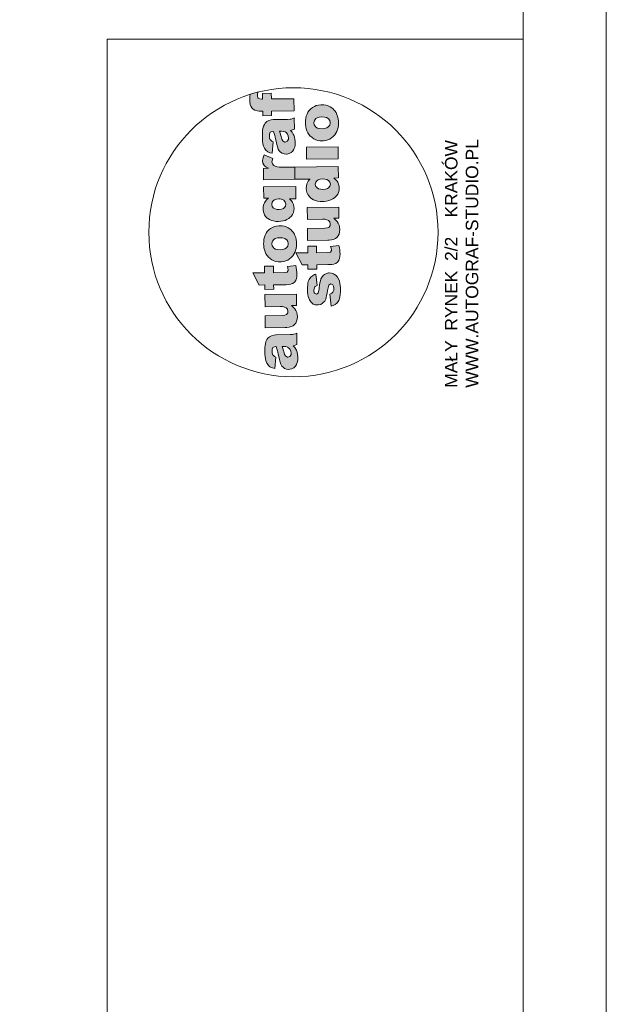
# Model space of a CAD drawing. Header units: millimetres. Extents: x 49908 to 79848, y -11883 to -3092.
# Tile 27 of 222: x 63142 to 63848, y -5444 to -4259. Entities that reach past the tile are written whole.
import ezdxf

# ---------------------------------------------------------------- set-up
doc = ezdxf.new("R2010")
doc.units = ezdxf.units.MM
doc.layers.add('A_CIENKA', color=9, linetype='Continuous', lineweight=9)
doc.styles.add('Arial', font='arial.ttf')

msp = doc.modelspace()

# ---------------------------------------------------------------- hatches: boundary and pattern name
at = {"layer": 'A_CIENKA'}
h = msp.add_hatch(color=2, dxfattribs=at)
h.dxf.hatch_style = 1
h.paths.add_polyline_path([(63450.9, -4638.3), (63450.5, -4638.3), (63447.9, -4638.7), (63445.2, -4639.5), (63445.1, -4639.5), (63442.6, -4640.8), (63440.8, -4642.5), (63439.6, -4644), (63438.5, -4646.4), (63437.8, -4649.1), (63437.5, -4651.1), (63437.3, -4653.5), (63437.2, -4656.4), (63437.2, -4659.5), (63437.3, -4661.9), (63437.5, -4664.6), (63437.9, -4667.1), (63438, -4667.6), (63438.7, -4670.4), (63439.7, -4672.5), (63439.8, -4672.8), (63441.5, -4675.1), (63443.3, -4676.7), (63444, -4677.1), (63446.2, -4678.2), (63449.1, -4678.9), (63450.4, -4665.1), (63448.8, -4664.4), (63446.9, -4662.8), (63446.1, -4660.6), (63445.8, -4657.5), (63445.9, -4655.8), (63446.8, -4653.7), (63447.7, -4653), (63450.5, -4652.5), (63451.5, -4655.2), (63452.3, -4657.6), (63452.3, -4657.6), (63452.7, -4659.2), (63453.3, -4661.5), (63454, -4664.5), (63454.7, -4668.2), (63455.5, -4671.1), (63456.5, -4673.8), (63457.6, -4675.9), (63459, -4677.4), (63460.9, -4678.8), (63463.3, -4679.6), (63466.1, -4679.9), (63467.1, -4679.8), (63469.6, -4679.2), (63471.8, -4678.1), (63473.8, -4676.2), (63474, -4676), (63475.3, -4674), (63476.1, -4671.7), (63476.7, -4669), (63476.8, -4666), (63476.8, -4664.7), (63476.5, -4662), (63475.9, -4659.4), (63475.1, -4657), (63474.5, -4655.8), (63473, -4653.6), (63471.1, -4651.5), (63473.5, -4650.9), (63475.7, -4649.8), (63475.6, -4636.2), (63474, -4637), (63471.7, -4637.7), (63470.5, -4638), (63467.6, -4638.1)])
h.paths.add_polyline_path([(63462.2, -4652.5), (63464.5, -4653.2), (63465.7, -4654), (63467.5, -4656.1), (63468.3, -4658), (63468.7, -4660.6), (63468.6, -4661.9), (63467.6, -4664.1), (63467.3, -4664.5), (63464.9, -4665.4), (63464.5, -4665.3), (63462.2, -4664.2), (63461.9, -4663.8), (63460.8, -4661.9), (63459.8, -4658.6), (63459.5, -4657.5), (63458.7, -4654.9), (63457.9, -4652.4), (63460.2, -4652.4)], flags=16)
h.paths.add_polyline_path([(63463.3, -4613.8), (63461.3, -4614.8), (63458.3, -4615.2), (63437.5, -4615.4), (63437.7, -4630), (63461.7, -4629.7), (63463.4, -4629.6), (63466.3, -4629.2), (63468.8, -4628.5), (63471, -4627.5), (63472.7, -4626.1), (63474.2, -4624.3), (63475.3, -4622.1), (63476, -4619.6), (63476.2, -4616.7), (63476, -4614), (63475.4, -4611.4), (63474.5, -4609.2), (63473.1, -4607.1), (63471.3, -4605.1), (63469.1, -4603.2), (63475.2, -4603.1), (63475, -4589.6), (63437.2, -4590), (63437.4, -4604.5), (63455.6, -4604.3), (63458.3, -4604.4), (63460.9, -4604.9), (63462.8, -4605.8), (63464.2, -4607.6), (63464.8, -4610.1), (63464.6, -4611.7)])
h.paths.add_polyline_path([(63436.8, -4555.8), (63436.9, -4563.8), (63422.5, -4563.9), (63430.1, -4578.4), (63437.1, -4578.3), (63437.1, -4583.6), (63447.8, -4583.5), (63447.7, -4578.1), (63461, -4578), (63462.7, -4578), (63465.7, -4577.7), (63468.2, -4577.3), (63470.1, -4576.6), (63470.6, -4576.4), (63472.7, -4574.9), (63474.3, -4572.8), (63474.3, -4572.7), (63475.1, -4570.7), (63475.5, -4568.1), (63475.6, -4564.8), (63475.5, -4562.9), (63475.2, -4560.3), (63474.9, -4557.6), (63474.3, -4554.8), (63464.3, -4556), (63464.9, -4558.2), (63465.3, -4560.8), (63464.1, -4563), (63463.7, -4563.1), (63460.9, -4563.5), (63447.5, -4563.6), (63447.4, -4555.7)])
h.paths.add_polyline_path([(63442, -4511.9), (63441.5, -4512.3), (63439.9, -4514.1), (63438.6, -4516), (63437.5, -4518.2), (63436.6, -4520.7), (63436, -4523.3), (63435.7, -4526.1), (63435.6, -4529.1), (63435.7, -4530.7), (63436, -4533.5), (63436.6, -4536.2), (63437.4, -4538.6), (63438.4, -4540.9), (63439.8, -4542.9), (63441.6, -4545), (63443.5, -4546.6), (63445.6, -4548), (63447.9, -4549.1), (63450.4, -4549.9), (63453, -4550.3), (63455.7, -4550.4), (63457.3, -4550.4), (63460, -4550), (63462.5, -4549.3), (63464.8, -4548.3), (63466.9, -4546.9), (63468.9, -4545.3), (63470.7, -4543.4), (63472, -4541.4), (63473.2, -4539.2), (63474, -4536.8), (63474.7, -4534.3), (63475, -4531.5), (63475.1, -4528.6), (63475, -4526.6), (63474.7, -4523.8), (63474.2, -4521.2), (63473.3, -4518.7), (63472.3, -4516.5), (63470.9, -4514.5), (63469.3, -4512.6), (63469.2, -4512.5), (63467.3, -4510.8), (63465.2, -4509.4), (63462.9, -4508.3), (63460.4, -4507.6), (63457.8, -4507.1), (63455, -4507), (63453.9, -4507.1), (63451.1, -4507.4), (63448.6, -4508), (63446.2, -4509), (63444, -4510.3)])
h.paths.add_polyline_path([(63446.1, -4531.3), (63445.6, -4528.8), (63445.6, -4528.2), (63446.2, -4525.8), (63447.9, -4523.7), (63449.7, -4522.6), (63452.2, -4521.8), (63455.3, -4521.6), (63458.5, -4521.8), (63461, -4522.4), (63462.9, -4523.5), (63463.4, -4523.9), (63464.8, -4526.1), (63465.3, -4528.6), (63465.3, -4529.3), (63464.6, -4531.8), (63463, -4533.8), (63461.1, -4535), (63458.6, -4535.6), (63455.5, -4535.9), (63452.5, -4535.7), (63450, -4535.1), (63448.1, -4534), (63447.5, -4533.4)], flags=16)
h.paths.add_polyline_path([(63435.6, -4460.4), (63435.8, -4474), (63441.4, -4473.9), (63439.7, -4475.4), (63437.8, -4477.3), (63436.5, -4479.3), (63435.8, -4481.2), (63435.2, -4483.7), (63435.1, -4486.6), (63435.2, -4488.8), (63435.8, -4491.4), (63436.7, -4493.8), (63438.1, -4495.9), (63439.9, -4497.8), (63440.8, -4498.5), (63442.7, -4499.7), (63445, -4500.7), (63447.5, -4501.3), (63450.3, -4501.8), (63453.4, -4501.9), (63456.2, -4501.7), (63459, -4501.3), (63461.5, -4500.6), (63463.7, -4499.6), (63465.8, -4498.4), (63467.1, -4497.3), (63469, -4495.4), (63470.4, -4493.4), (63471.5, -4491.1), (63472.1, -4488.7), (63472.2, -4486.1), (63472, -4483.9), (63471.4, -4481.3), (63470.4, -4478.9), (63470.2, -4478.6), (63468.8, -4476.6), (63466.6, -4474.6), (63474.5, -4474.5), (63474.3, -4460)])
h.paths.add_polyline_path([(63446.1, -4484), (63445.5, -4481.3), (63446.1, -4478.8), (63447.6, -4476.7), (63448.7, -4475.9), (63451, -4475), (63454, -4474.7), (63455.5, -4474.7), (63458.1, -4475.3), (63460.1, -4476.4), (63461.7, -4478.5), (63462.2, -4481), (63461.8, -4483.5), (63460.3, -4485.6), (63459.5, -4486.2), (63457.3, -4487.1), (63454.3, -4487.4), (63452.1, -4487.3), (63449.5, -4486.8), (63447.6, -4485.8)], flags=16)
h.paths.add_polyline_path([(63460.5, -4436.7), (63457.6, -4436.7), (63454.5, -4436.5), (63451.8, -4436), (63449.7, -4435.4), (63448, -4434.6), (63448, -4434.5), (63446.3, -4432.7), (63445.6, -4430.2), (63445.8, -4429), (63446.7, -4426.1), (63436.3, -4421.8), (63435.4, -4423.9), (63434.6, -4426.4), (63434.4, -4428.8), (63434.4, -4429), (63434.8, -4431.7), (63435.9, -4433.9), (63436.8, -4434.9), (63438.8, -4436.4), (63441.6, -4437.9), (63435.4, -4438), (63435.5, -4451.6), (63473.3, -4451.1), (63473.1, -4436.6)])
h.paths.add_polyline_path([(63447.7, -4379.3), (63447.3, -4379.3), (63444.8, -4379.6), (63442.1, -4380.4), (63442, -4380.4), (63439.5, -4381.7), (63437.6, -4383.4), (63436.5, -4385), (63435.3, -4387.3), (63434.6, -4390), (63434.3, -4392), (63434.2, -4394.5), (63434.1, -4397.3), (63434.1, -4400.5), (63434.1, -4402.8), (63434.4, -4405.5), (63434.7, -4408), (63434.8, -4408.5), (63435.6, -4411.3), (63436.5, -4413.5), (63436.7, -4413.7), (63438.3, -4416), (63440.2, -4417.7), (63440.8, -4418), (63443.1, -4419.1), (63445.9, -4419.8), (63447.2, -4406), (63445.7, -4405.3), (63443.8, -4403.7), (63442.9, -4401.5), (63442.6, -4398.5), (63442.7, -4396.7), (63443.7, -4394.6), (63444.6, -4393.9), (63447.4, -4393.5), (63448.4, -4396.1), (63449.1, -4398.6), (63449.1, -4398.6), (63449.6, -4400.1), (63450.1, -4402.4), (63450.8, -4405.4), (63451.6, -4409.1), (63452.3, -4412), (63453.3, -4414.7), (63454.5, -4416.8), (63455.8, -4418.4), (63457.8, -4419.7), (63460.2, -4420.5), (63463, -4420.8), (63463.9, -4420.7), (63466.4, -4420.2), (63468.6, -4419), (63470.6, -4417.2), (63470.9, -4416.9), (63472.1, -4414.9), (63473, -4412.6), (63473.5, -4409.9), (63473.7, -4406.9), (63473.6, -4405.7), (63473.3, -4402.9), (63472.8, -4400.3), (63472, -4398), (63471.3, -4396.7), (63469.9, -4394.6), (63468, -4392.4), (63470.4, -4391.8), (63472.6, -4390.8), (63472.4, -4377.2), (63470.9, -4377.9), (63468.6, -4378.6), (63467.4, -4378.9), (63464.4, -4379.1)])
h.paths.add_polyline_path([(63454.7, -4393.4), (63457, -4393.3), (63459, -4393.5), (63461.4, -4394.1), (63462.6, -4394.9), (63464.3, -4397), (63465.1, -4398.9), (63465.5, -4401.5), (63465.4, -4402.8), (63464.5, -4405), (63464.1, -4405.4), (63461.7, -4406.3), (63461.3, -4406.3), (63459, -4405.1), (63458.7, -4404.8), (63457.7, -4402.8), (63456.6, -4399.6), (63456.3, -4398.4), (63455.5, -4395.8)], flags=16)
h.paths.add_polyline_path([(63434.3, -4347.7), (63434.3, -4354.6), (63433.4, -4354.6), (63431, -4354.5), (63428.8, -4353.3), (63428.2, -4350.5), (63428.3, -4349.2), (63428.6, -4346.3, 0.013685), (63419.4, -4348.9), (63419.2, -4351.4), (63419.1, -4353.8), (63419.1, -4355.9), (63419.2, -4358.3), (63419.6, -4361), (63420.2, -4363.1), (63421.4, -4365.1), (63423.1, -4366.9), (63425, -4368), (63427.7, -4368.7), (63430.2, -4369.1), (63432.8, -4369.2), (63434.5, -4369.1), (63434.6, -4374.6), (63445.2, -4374.4), (63445.1, -4369), (63472.3, -4368.7), (63472.1, -4354.2), (63445, -4354.5), (63444.9, -4347.6)])
h.paths.add_polyline_path([(63490.3, -4368.5), (63489, -4370.5), (63487.9, -4372.7), (63487, -4375.1), (63486.4, -4377.7), (63486.1, -4380.5), (63486, -4383.5), (63486.1, -4385.1), (63486.4, -4387.9), (63487, -4390.6), (63487.8, -4393), (63488.9, -4395.3), (63490.2, -4397.3), (63492, -4399.4), (63493.9, -4401), (63496, -4402.4), (63498.3, -4403.5), (63500.8, -4404.3), (63503.4, -4404.7), (63506.2, -4404.8), (63507.8, -4404.8), (63510.4, -4404.4), (63512.9, -4403.7), (63515.2, -4402.7), (63517.3, -4401.4), (63519.3, -4399.7), (63521.1, -4397.7), (63522.5, -4395.8), (63523.6, -4393.6), (63524.5, -4391.3), (63525.1, -4388.7), (63525.5, -4385.9), (63525.5, -4383), (63525.5, -4381.1), (63525.2, -4378.2), (63524.6, -4375.6), (63523.7, -4373.1), (63522.7, -4370.9), (63521.3, -4368.9), (63519.8, -4367), (63519.7, -4366.9), (63517.7, -4365.2), (63515.6, -4363.8), (63513.3, -4362.8), (63510.8, -4362), (63508.2, -4361.6), (63505.4, -4361.4), (63504.3, -4361.5), (63501.6, -4361.8), (63499, -4362.4), (63496.7, -4363.4), (63494.5, -4364.7), (63492.4, -4366.3), (63491.9, -4366.7)])
h.paths.add_polyline_path([(63496, -4383.2), (63496, -4382.6), (63496.7, -4380.2), (63498.3, -4378.1), (63500.1, -4377), (63502.6, -4376.3), (63505.7, -4376), (63508.9, -4376.2), (63511.4, -4376.8), (63513.3, -4377.9), (63513.8, -4378.4), (63515.3, -4380.5), (63515.8, -4383), (63515.7, -4383.7), (63515.1, -4386.1), (63513.4, -4388.2), (63513.4, -4388.2), (63511.5, -4389.3), (63509, -4390.1), (63506, -4390.3), (63502.9, -4390.2), (63500.4, -4389.5), (63498.5, -4388.3), (63497.9, -4387.8), (63496.5, -4385.7)], flags=16)
h.paths.add_polyline_path([(63487.3, -4412.5), (63487.4, -4427), (63525.2, -4426.6), (63525.1, -4412.1)])
h.paths.add_polyline_path([(63473.1, -4436.6), (63473.3, -4451.1), (63491.5, -4450.9), (63490.9, -4451.4), (63489.3, -4453.5), (63488.1, -4455.9), (63487.8, -4456.7), (63487.2, -4459.3), (63487, -4462.1), (63487.2, -4464.6), (63487.8, -4467.1), (63488.8, -4469.4), (63490.3, -4471.5), (63492.1, -4473.4), (63493.7, -4474.6), (63495.8, -4475.8), (63498.1, -4476.7), (63500.6, -4477.3), (63503.5, -4477.7), (63506.6, -4477.8), (63508.6, -4477.7), (63511.3, -4477.3), (63513.9, -4476.7), (63516.4, -4475.9), (63518.7, -4474.8), (63520.8, -4473.5), (63521.4, -4473), (63523.3, -4471.2), (63524.7, -4469.2), (63525.8, -4466.9), (63526.3, -4464.4), (63526.5, -4461.6), (63526.4, -4459.7), (63525.8, -4457.1), (63524.8, -4454.7), (63524, -4453.5), (63522.3, -4451.6), (63519.9, -4449.6), (63525.5, -4449.5), (63525.3, -4435.9)])
h.paths.add_polyline_path([(63503.5, -4451), (63506.5, -4450.7), (63509.1, -4450.8), (63511.7, -4451.4), (63513.7, -4452.5), (63515.3, -4454.5), (63515.9, -4457), (63515.4, -4459.4), (63513.7, -4461.4), (63512.4, -4462.2), (63510.1, -4463), (63507, -4463.3), (63504.4, -4463.2), (63501.8, -4462.6), (63499.9, -4461.6), (63498.4, -4459.9), (63497.7, -4457.3), (63498.3, -4454.7), (63499.9, -4452.6), (63501.1, -4451.8)], flags=16)
h.paths.add_polyline_path([(63488.1, -4485), (63488.3, -4499.4), (63506.5, -4499.2), (63509.2, -4499.3), (63511.8, -4499.8), (63513.7, -4500.8), (63515.1, -4502.5), (63515.7, -4505), (63515.5, -4506.6), (63514.3, -4508.7), (63514.2, -4508.7), (63512.3, -4509.7), (63509.2, -4510.1), (63488.4, -4510.4), (63488.6, -4524.9), (63512.7, -4524.6), (63514.3, -4524.6), (63517.2, -4524.2), (63519.7, -4523.5), (63521.9, -4522.4), (63523.6, -4521.1), (63525.1, -4519.3), (63526.3, -4517), (63526.9, -4514.5), (63527.1, -4511.7), (63526.9, -4508.9), (63526.3, -4506.3), (63525.4, -4504.1), (63525.4, -4504), (63524, -4502), (63522.2, -4500.1), (63520, -4498.1), (63526.1, -4498), (63525.9, -4484.5)])
h.paths.add_polyline_path([(63499.4, -4539.5), (63499.3, -4531.5), (63488.7, -4531.7), (63488.8, -4539.6), (63474.4, -4539.8), (63482, -4554.2), (63489, -4554.1), (63489, -4559.5), (63499.6, -4559.3), (63499.6, -4554), (63512.9, -4553.8), (63514.5, -4553.8), (63517.6, -4553.6), (63520.1, -4553.1), (63522, -4552.5), (63522.5, -4552.3), (63524.6, -4550.8), (63526.2, -4548.7), (63526.9, -4546.6), (63527.4, -4543.9), (63527.5, -4540.7), (63527.4, -4538.8), (63527.2, -4536.1), (63526.7, -4533.5), (63526.2, -4530.7), (63516.2, -4531.9), (63516.8, -4534), (63517.2, -4536.6), (63516, -4538.8), (63515.6, -4539), (63512.8, -4539.3)])
h.paths.add_polyline_path([(63508.7, -4565.6), (63507.5, -4566.6), (63505.9, -4568.6), (63504.6, -4571.1), (63504.5, -4571.3), (63503.9, -4573.2), (63503.3, -4575.7), (63502.9, -4578.6), (63502.5, -4581.9), (63502.3, -4583.3), (63501.8, -4586.2), (63501.2, -4588.2), (63499.2, -4589.5), (63497, -4588.4), (63496.6, -4587.6), (63496.1, -4584.8), (63496.3, -4583.1), (63497.2, -4580.7), (63497.6, -4580.2), (63499.9, -4578.9), (63498.4, -4565.2), (63496.8, -4565.9), (63494.4, -4567.2), (63492.5, -4568.8), (63491.9, -4569.5), (63490.4, -4571.7), (63489.4, -4574.2), (63489, -4575.7), (63488.7, -4578), (63488.5, -4580.9), (63488.5, -4584.2), (63488.6, -4587), (63488.9, -4589.8), (63489.3, -4592.3), (63489.9, -4594.4), (63490.8, -4596.4), (63492.3, -4598.6), (63494, -4600.3), (63495.4, -4601.3), (63497.8, -4602.1), (63500.5, -4602.4), (63501.8, -4602.3), (63504.3, -4601.7), (63506.6, -4600.4), (63507.3, -4599.6), (63509.1, -4597.7), (63510.3, -4595.3), (63510.9, -4593.6), (63511.4, -4591.2), (63512, -4588.3), (63512.6, -4584.9), (63512.9, -4583.3), (63513.5, -4580.3), (63514, -4578.6), (63514.3, -4578.1), (63516.5, -4576.9), (63518.7, -4578.1), (63519.6, -4579.9), (63520, -4582.7), (63519.9, -4584.7), (63519, -4586.9), (63517.8, -4588.2), (63515.4, -4589.5), (63516.9, -4603.8), (63519.3, -4603), (63521.6, -4601.8), (63523.6, -4600.1), (63525.2, -4598.1), (63525.9, -4596.9), (63526.7, -4594.8), (63527.3, -4592.5), (63527.7, -4589.8), (63528, -4586.7), (63528, -4583.3), (63528, -4581.9), (63527.8, -4578.9), (63527.4, -4576.2), (63526.8, -4573.8), (63526, -4571.7), (63526, -4571.6), (63524.6, -4569.1), (63522.9, -4567.1), (63521, -4565.6), (63519.7, -4564.8), (63517.2, -4564), (63514.6, -4563.7), (63513.6, -4563.8), (63511.1, -4564.4)])

# ---------------------------------------------------------------- linework, layer by layer
at = {"layer": 'A_CIENKA', "color": 2}
for p, q in [((63247.7, -4282.6), (63247.7, -7192.6)), ((63747.7, -4282.6), (63747.7, -7192.6))]:
    msp.add_line(p, q, dxfattribs=at)
at = {"layer": 'A_CIENKA', "color": 2, "lineweight": 0}
for p, q in [((63419.4, -4348.9), (63419.2, -4351.4)), ((63428.2, -4350.5), (63428.3, -4349.2)), ((63428.3, -4349.2), (63428.6, -4346.3)), ((63444.9, -4347.6), (63434.3, -4347.7)), ((63434.3, -4347.7), (63434.3, -4354.6)), ((63445, -4354.5), (63444.9, -4347.6)), ((63419.2, -4351.4), (63419.1, -4353.8)), ((63419.1, -4353.8), (63419.1, -4355.9)), ((63419.1, -4355.9), (63419.2, -4358.3)), ((63419.2, -4358.3), (63419.6, -4361)), ((63419.6, -4361), (63420.2, -4363.1)), ((63428.8, -4353.1), (63428.2, -4350.5)), ((63428.9, -4353.3), (63428.8, -4353.1)), ((63431, -4354.5), (63428.9, -4353.3)), ((63433.4, -4354.6), (63431, -4354.5)), ((63434.3, -4354.6), (63433.4, -4354.6)), ((63472.1, -4354.2), (63445, -4354.5)), ((63472.3, -4368.7), (63472.1, -4354.2)), ((63420.2, -4363.1), (63421.4, -4365.1)), ((63421.4, -4365.1), (63423.1, -4366.9)), ((63423.1, -4366.9), (63425, -4368)), ((63425, -4368), (63427.7, -4368.7)), ((63427.7, -4368.7), (63430.2, -4369.1)), ((63430.2, -4369.1), (63432.8, -4369.2)), ((63432.8, -4369.2), (63434.5, -4369.1)), ((63434.5, -4369.1), (63434.6, -4374.6)), ((63445.1, -4369), (63472.3, -4368.7)), ((63445.2, -4374.4), (63445.1, -4369)), ((63487.9, -4372.7), (63487, -4375.1)), ((63489, -4370.5), (63487.9, -4372.7)), ((63490.3, -4368.5), (63489, -4370.5)), ((63491.9, -4366.7), (63490.3, -4368.5)), ((63492.4, -4366.3), (63491.9, -4366.7)), ((63494.5, -4364.7), (63492.4, -4366.3)), ((63496.7, -4363.4), (63494.5, -4364.7)), ((63499, -4362.4), (63496.7, -4363.4)), ((63501.6, -4361.8), (63499, -4362.4)), ((63504.3, -4361.5), (63501.6, -4361.8)), ((63505.4, -4361.4), (63504.3, -4361.5)), ((63508.2, -4361.6), (63505.4, -4361.4)), ((63510.8, -4362), (63508.2, -4361.6)), ((63513.3, -4362.8), (63510.8, -4362)), ((63515.6, -4363.8), (63513.3, -4362.8)), ((63517.7, -4365.2), (63515.6, -4363.8)), ((63519.7, -4366.9), (63517.7, -4365.2)), ((63519.8, -4367), (63519.7, -4366.9)), ((63521.3, -4368.9), (63519.8, -4367)), ((63522.7, -4370.9), (63521.3, -4368.9)), ((63523.7, -4373.1), (63522.7, -4370.9)), ((63434.6, -4374.6), (63445.2, -4374.4)), ((63437.6, -4383.4), (63436.5, -4385)), ((63439.5, -4381.7), (63437.6, -4383.4)), ((63442, -4380.4), (63439.5, -4381.7)), ((63442.1, -4380.4), (63442, -4380.4)), ((63444.8, -4379.6), (63442.1, -4380.4)), ((63447.3, -4379.3), (63444.8, -4379.6)), ((63447.7, -4379.3), (63447.3, -4379.3)), ((63464.4, -4379.1), (63447.7, -4379.3)), ((63467.4, -4378.9), (63464.4, -4379.1)), ((63468.6, -4378.6), (63467.4, -4378.9)), ((63470.9, -4377.9), (63468.6, -4378.6)), ((63472.4, -4377.2), (63470.9, -4377.9)), ((63472.6, -4390.8), (63472.4, -4377.2)), ((63486.1, -4380.5), (63486, -4383.5)), ((63486, -4383.5), (63486.1, -4385.1)), ((63486.4, -4377.7), (63486.1, -4380.5)), ((63487, -4375.1), (63486.4, -4377.7)), ((63496, -4382.6), (63496.7, -4380.2)), ((63496, -4383.2), (63496, -4382.6)), ((63496.5, -4385.7), (63496, -4383.2)), ((63496.7, -4380.2), (63498.3, -4378.1)), ((63498.3, -4378.1), (63500.1, -4377)), ((63500.1, -4377), (63502.6, -4376.3)), ((63502.6, -4376.3), (63505.6, -4376)), ((63505.6, -4376), (63505.8, -4376)), ((63505.8, -4376), (63508.9, -4376.2)), ((63508.9, -4376.2), (63511.4, -4376.8)), ((63511.4, -4376.8), (63513.3, -4377.9)), ((63513.3, -4377.9), (63513.8, -4378.4)), ((63513.8, -4378.4), (63515.3, -4380.5)), ((63515.7, -4383.7), (63515.1, -4386.1)), ((63515.3, -4380.5), (63515.8, -4383)), ((63515.8, -4383), (63515.7, -4383.7)), ((63524.6, -4375.6), (63523.7, -4373.1)), ((63525.2, -4378.2), (63524.6, -4375.6)), ((63525.5, -4381.1), (63525.2, -4378.2)), ((63525.5, -4383), (63525.5, -4381.1)), ((63525.5, -4385.9), (63525.5, -4383)), ((63434.2, -4394.5), (63434.1, -4397.3)), ((63434.3, -4392), (63434.2, -4394.5)), ((63434.6, -4390), (63434.3, -4392)), ((63435.3, -4387.3), (63434.6, -4390)), ((63436.5, -4385), (63435.3, -4387.3)), ((63442.7, -4396.7), (63443.7, -4394.6)), ((63443.7, -4394.6), (63444.6, -4393.9)), ((63444.6, -4393.9), (63447.4, -4393.5)), ((63447.4, -4393.5), (63447.4, -4393.5)), ((63447.4, -4393.5), (63448.4, -4396.1)), ((63448.4, -4396.1), (63449.1, -4398.6)), ((63454.7, -4393.4), (63457, -4393.3)), ((63455.5, -4395.8), (63454.7, -4393.4)), ((63456.3, -4398.4), (63455.5, -4395.8)), ((63457, -4393.3), (63459, -4393.5)), ((63459, -4393.5), (63461.4, -4394.1)), ((63461.4, -4394.1), (63462.6, -4394.9)), ((63462.6, -4394.9), (63464.3, -4397)), ((63468, -4392.4), (63470.4, -4391.8)), ((63469.9, -4394.6), (63468, -4392.4)), ((63471.3, -4396.7), (63469.9, -4394.6)), ((63470.4, -4391.8), (63472.6, -4390.8)), ((63486.1, -4385.1), (63486.4, -4387.9)), ((63486.4, -4387.9), (63487, -4390.6)), ((63487, -4390.6), (63487.8, -4393)), ((63487.8, -4393), (63488.9, -4395.3)), ((63488.9, -4395.3), (63490.2, -4397.3)), ((63497.9, -4387.8), (63496.5, -4385.7)), ((63498.5, -4388.3), (63497.9, -4387.8)), ((63500.4, -4389.5), (63498.5, -4388.3)), ((63502.9, -4390.2), (63500.4, -4389.5)), ((63506, -4390.3), (63502.9, -4390.2)), ((63509, -4390.1), (63506, -4390.3)), ((63511.5, -4389.3), (63509, -4390.1)), ((63513.4, -4388.2), (63511.5, -4389.3)), ((63515.1, -4386.1), (63513.4, -4388.2)), ((63513.4, -4388.2), (63513.4, -4388.2)), ((63521.1, -4397.7), (63522.5, -4395.8)), ((63522.5, -4395.8), (63523.6, -4393.6)), ((63523.6, -4393.6), (63524.5, -4391.3)), ((63524.5, -4391.3), (63525.1, -4388.7)), ((63525.1, -4388.7), (63525.5, -4385.9)), ((63434.1, -4397.3), (63434.1, -4400.5)), ((63434.1, -4400.5), (63434.1, -4402.8)), ((63434.1, -4402.8), (63434.4, -4405.5)), ((63434.4, -4405.5), (63434.7, -4408)), ((63434.7, -4408), (63434.8, -4408.5)), ((63442.6, -4398.5), (63442.7, -4396.7)), ((63442.9, -4401.5), (63442.6, -4398.5)), ((63443.7, -4403.7), (63442.9, -4401.5)), ((63443.8, -4403.8), (63443.7, -4403.7)), ((63445.7, -4405.3), (63443.8, -4403.8)), ((63447.2, -4406), (63445.7, -4405.3)), ((63445.9, -4419.8), (63447.2, -4406)), ((63449.1, -4398.6), (63449.1, -4398.6)), ((63449.1, -4398.6), (63449.6, -4400.1)), ((63449.6, -4400.1), (63450.1, -4402.4)), ((63450.1, -4402.4), (63450.8, -4405.4)), ((63450.8, -4405.4), (63451.6, -4409.1)), ((63456.6, -4399.6), (63456.3, -4398.4)), ((63457.7, -4402.8), (63456.6, -4399.6)), ((63458.7, -4404.8), (63457.7, -4402.8)), ((63459, -4405.1), (63458.7, -4404.8)), ((63461.3, -4406.3), (63459, -4405.1)), ((63461.7, -4406.3), (63461.3, -4406.3)), ((63464.1, -4405.4), (63461.7, -4406.3)), ((63464.5, -4405), (63464.1, -4405.4)), ((63464.3, -4397), (63465.1, -4398.9)), ((63465.4, -4402.8), (63464.5, -4405)), ((63465.1, -4398.9), (63465.5, -4401.5)), ((63465.5, -4401.5), (63465.4, -4402.8)), ((63472, -4398), (63471.3, -4396.7)), ((63472.8, -4400.3), (63472, -4398)), ((63473.3, -4402.9), (63472.8, -4400.3)), ((63473.6, -4405.7), (63473.3, -4402.9)), ((63473.5, -4409.9), (63473.7, -4406.9)), ((63473.7, -4406.9), (63473.6, -4405.7)), ((63490.2, -4397.3), (63491.8, -4399.2)), ((63491.8, -4399.2), (63491.9, -4399.3)), ((63491.9, -4399.3), (63493.9, -4401)), ((63493.9, -4401), (63496, -4402.4)), ((63496, -4402.4), (63498.3, -4403.5)), ((63498.3, -4403.5), (63500.8, -4404.3)), ((63500.8, -4404.3), (63503.4, -4404.7)), ((63503.4, -4404.7), (63506.2, -4404.8)), ((63506.2, -4404.8), (63507.8, -4404.8)), ((63507.8, -4404.8), (63510.4, -4404.4)), ((63510.4, -4404.4), (63512.9, -4403.7)), ((63512.9, -4403.7), (63515.2, -4402.7)), ((63515.2, -4402.7), (63517.3, -4401.4)), ((63517.3, -4401.4), (63519.3, -4399.7)), ((63519.3, -4399.7), (63521.1, -4397.7)), ((63434.8, -4408.5), (63435.6, -4411.3)), ((63435.6, -4411.3), (63436.5, -4413.5)), ((63436.5, -4413.5), (63436.7, -4413.7)), ((63436.7, -4413.7), (63438.3, -4416)), ((63438.3, -4416), (63440.2, -4417.7)), ((63440.2, -4417.7), (63440.8, -4418)), ((63440.8, -4418), (63443.1, -4419.1)), ((63443.1, -4419.1), (63445.9, -4419.8)), ((63451.6, -4409.1), (63452.3, -4412)), ((63452.3, -4412), (63453.3, -4414.7)), ((63453.3, -4414.7), (63454.5, -4416.8)), ((63454.5, -4416.8), (63455.8, -4418.4)), ((63455.8, -4418.4), (63457.8, -4419.7)), ((63457.8, -4419.7), (63460.2, -4420.5)), ((63463.9, -4420.7), (63466.4, -4420.2)), ((63466.4, -4420.2), (63468.6, -4419)), ((63468.6, -4419), (63470.6, -4417.2)), ((63470.6, -4417.2), (63470.9, -4416.9)), ((63470.9, -4416.9), (63472.1, -4414.9)), ((63472.1, -4414.9), (63473, -4412.6)), ((63473, -4412.6), (63473.5, -4409.9)), ((63525.1, -4412.1), (63487.3, -4412.5)), ((63487.3, -4412.5), (63487.4, -4427)), ((63525.2, -4426.6), (63525.1, -4412.1)), ((63434.6, -4426.4), (63434.4, -4428.8)), ((63434.4, -4428.8), (63434.4, -4429)), ((63434.4, -4429), (63434.8, -4431.7)), ((63435.4, -4423.9), (63434.6, -4426.4)), ((63434.8, -4431.7), (63435.9, -4433.9)), ((63436.3, -4421.8), (63435.4, -4423.9)), ((63446.7, -4426.1), (63436.3, -4421.8)), ((63445.6, -4430.2), (63445.8, -4429)), ((63446.3, -4432.7), (63445.6, -4430.2)), ((63445.8, -4429), (63446.7, -4426.1)), ((63460.2, -4420.5), (63463, -4420.8)), ((63463, -4420.8), (63463.9, -4420.7)), ((63487.4, -4427), (63525.2, -4426.6)), ((63441.6, -4437.9), (63435.4, -4438)), ((63435.4, -4438), (63435.5, -4451.6)), ((63435.9, -4433.9), (63436.8, -4434.9)), ((63436.8, -4434.9), (63438.8, -4436.4)), ((63438.8, -4436.4), (63441.6, -4437.9)), ((63448, -4434.5), (63446.3, -4432.7)), ((63448, -4434.6), (63448, -4434.5)), ((63449.7, -4435.4), (63448, -4434.6)), ((63451.8, -4436), (63449.7, -4435.4)), ((63454.5, -4436.5), (63451.8, -4436)), ((63457.6, -4436.7), (63454.5, -4436.5)), ((63460.5, -4436.7), (63457.6, -4436.7)), ((63473.1, -4436.6), (63460.5, -4436.7)), ((63525.3, -4435.9), (63473.1, -4436.6)), ((63473.3, -4451.1), (63473.1, -4436.6)), ((63473.1, -4436.6), (63473.3, -4451.1)), ((63525.5, -4449.5), (63525.3, -4435.9)), ((63435.5, -4451.6), (63473.3, -4451.1)), ((63473.3, -4451.1), (63491.5, -4450.9)), ((63488.1, -4455.9), (63487.8, -4456.7)), ((63489.3, -4453.5), (63488.1, -4455.9)), ((63490.9, -4451.4), (63489.3, -4453.5)), ((63491.5, -4450.9), (63490.9, -4451.4)), ((63497.8, -4457.2), (63498.3, -4454.7)), ((63498.3, -4454.7), (63499.9, -4452.6)), ((63499.9, -4452.6), (63501.1, -4451.8)), ((63501.1, -4451.8), (63503.5, -4451)), ((63503.5, -4451), (63506.5, -4450.7)), ((63506.5, -4450.7), (63509.1, -4450.8)), ((63509.1, -4450.8), (63511.7, -4451.4)), ((63511.7, -4451.4), (63513.6, -4452.4)), ((63513.6, -4452.4), (63513.7, -4452.5)), ((63513.7, -4452.5), (63515.3, -4454.5)), ((63515.3, -4454.5), (63515.9, -4457)), ((63519.9, -4449.6), (63525.5, -4449.5)), ((63522.3, -4451.6), (63519.9, -4449.6)), ((63524, -4453.5), (63522.3, -4451.6)), ((63524.8, -4454.7), (63524, -4453.5)), ((63525.8, -4457.1), (63524.8, -4454.7)), ((63474.3, -4460), (63435.6, -4460.4)), ((63435.6, -4460.4), (63435.8, -4474)), ((63474.5, -4474.5), (63474.3, -4460)), ((63487.2, -4459.3), (63487, -4462.1)), ((63487, -4462.1), (63487.2, -4464.6)), ((63487.8, -4456.7), (63487.2, -4459.3)), ((63487.2, -4464.6), (63487.8, -4467.1)), ((63487.8, -4467.1), (63488.8, -4469.4)), ((63497.8, -4457.4), (63497.8, -4457.2)), ((63498.4, -4459.9), (63497.8, -4457.4)), ((63499.9, -4461.6), (63498.4, -4459.9)), ((63501.8, -4462.6), (63499.9, -4461.6)), ((63504.4, -4463.2), (63501.8, -4462.6)), ((63507, -4463.3), (63504.4, -4463.2)), ((63510.1, -4463), (63507, -4463.3)), ((63512.4, -4462.2), (63510.1, -4463)), ((63513.7, -4461.4), (63512.4, -4462.2)), ((63515.4, -4459.4), (63513.7, -4461.4)), ((63515.9, -4457), (63515.4, -4459.4)), ((63524.7, -4469.2), (63525.8, -4466.9)), ((63526.4, -4459.7), (63525.8, -4457.1)), ((63525.8, -4466.9), (63526.3, -4464.4)), ((63526.3, -4464.4), (63526.5, -4461.6)), ((63526.5, -4461.6), (63526.4, -4459.7)), ((63435.8, -4474), (63441.4, -4473.9)), ((63436.5, -4479.3), (63435.8, -4481.2)), ((63437.8, -4477.3), (63436.5, -4479.3)), ((63439.7, -4475.4), (63437.8, -4477.3)), ((63441.4, -4473.9), (63439.7, -4475.4)), ((63445.5, -4481.3), (63446.1, -4478.8)), ((63446.1, -4478.8), (63447.6, -4476.7)), ((63447.6, -4476.7), (63448.7, -4475.9)), ((63448.7, -4475.9), (63451, -4475)), ((63451, -4475), (63454, -4474.7)), ((63454, -4474.7), (63455.5, -4474.7)), ((63455.5, -4474.7), (63458.1, -4475.3)), ((63458.1, -4475.3), (63460.1, -4476.4)), ((63460.1, -4476.4), (63461.7, -4478.5)), ((63461.7, -4478.5), (63462.2, -4481)), ((63466.6, -4474.6), (63474.5, -4474.5)), ((63468.8, -4476.6), (63466.6, -4474.6)), ((63470.2, -4478.6), (63468.8, -4476.6)), ((63470.4, -4478.9), (63470.2, -4478.6)), ((63471.4, -4481.3), (63470.4, -4478.9)), ((63488.8, -4469.4), (63490.3, -4471.5)), ((63490.3, -4471.5), (63492.1, -4473.4)), ((63492.1, -4473.4), (63493.7, -4474.6)), ((63493.7, -4474.6), (63495.8, -4475.8)), ((63495.8, -4475.8), (63498.1, -4476.7)), ((63498.1, -4476.7), (63500.6, -4477.3)), ((63500.6, -4477.3), (63503.5, -4477.7)), ((63503.5, -4477.7), (63506.6, -4477.8)), ((63506.6, -4477.8), (63508.6, -4477.7)), ((63508.6, -4477.7), (63511.3, -4477.3)), ((63511.3, -4477.3), (63513.9, -4476.7)), ((63513.9, -4476.7), (63516.4, -4475.9)), ((63516.4, -4475.9), (63518.7, -4474.8)), ((63518.7, -4474.8), (63520.8, -4473.5)), ((63520.8, -4473.5), (63521.4, -4473)), ((63521.4, -4473), (63523.3, -4471.2)), ((63523.3, -4471.2), (63524.7, -4469.2)), ((63435.2, -4483.7), (63435.1, -4486.6)), ((63435.1, -4486.6), (63435.2, -4488.8)), ((63435.8, -4481.2), (63435.2, -4483.7)), ((63435.2, -4488.8), (63435.8, -4491.4)), ((63435.8, -4491.4), (63436.7, -4493.8)), ((63445.5, -4481.4), (63445.5, -4481.3)), ((63446.1, -4484), (63445.5, -4481.4)), ((63447.6, -4485.8), (63446.1, -4484)), ((63449.5, -4486.8), (63447.6, -4485.8)), ((63452.1, -4487.3), (63449.5, -4486.8)), ((63454.3, -4487.4), (63452.1, -4487.3)), ((63457.3, -4487.1), (63454.3, -4487.4)), ((63459.5, -4486.2), (63457.3, -4487.1)), ((63460.3, -4485.6), (63459.5, -4486.2)), ((63461.8, -4483.5), (63460.3, -4485.6)), ((63462.2, -4481), (63461.8, -4483.5)), ((63470.4, -4493.4), (63471.5, -4491.1)), ((63472, -4483.9), (63471.4, -4481.3)), ((63471.5, -4491.1), (63472.1, -4488.7)), ((63472.2, -4486.1), (63472, -4483.9)), ((63472.1, -4488.7), (63472.2, -4486.1)), ((63525.9, -4484.5), (63488.1, -4485)), ((63488.1, -4485), (63488.3, -4499.4)), ((63526.1, -4498), (63525.9, -4484.5)), ((63436.7, -4493.8), (63438.1, -4495.9)), ((63438.1, -4495.9), (63439.9, -4497.8)), ((63439.9, -4497.8), (63440.8, -4498.5)), ((63440.8, -4498.5), (63442.7, -4499.7)), ((63442.7, -4499.7), (63445, -4500.7)), ((63445, -4500.7), (63447.5, -4501.3)), ((63447.5, -4501.3), (63450.3, -4501.8)), ((63450.3, -4501.8), (63453.4, -4501.9)), ((63453.4, -4501.9), (63456.2, -4501.7)), ((63456.2, -4501.7), (63459, -4501.3)), ((63459, -4501.3), (63461.5, -4500.6)), ((63461.5, -4500.6), (63463.7, -4499.6)), ((63463.7, -4499.6), (63465.8, -4498.4)), ((63465.8, -4498.4), (63467.1, -4497.3)), ((63467.1, -4497.3), (63469, -4495.4)), ((63469, -4495.4), (63470.4, -4493.4)), ((63488.3, -4499.4), (63506.5, -4499.2)), ((63506.5, -4499.2), (63509.2, -4499.3)), ((63509.2, -4499.3), (63511.8, -4499.8)), ((63511.8, -4499.8), (63513.7, -4500.8)), ((63513.7, -4500.8), (63515.1, -4502.5)), ((63515.1, -4502.5), (63515.7, -4505)), ((63520, -4498.1), (63526.1, -4498)), ((63522.2, -4500.1), (63520, -4498.1)), ((63524, -4502), (63522.2, -4500.1)), ((63525.4, -4504), (63524, -4502)), ((63439.9, -4514.1), (63438.6, -4516)), ((63441.5, -4512.3), (63439.9, -4514.1)), ((63442, -4511.9), (63441.5, -4512.3)), ((63444, -4510.3), (63442, -4511.9)), ((63446.2, -4509), (63444, -4510.3)), ((63448.6, -4508), (63446.2, -4509)), ((63451.1, -4507.4), (63448.6, -4508)), ((63453.9, -4507.1), (63451.1, -4507.4)), ((63455, -4507), (63453.9, -4507.1)), ((63457.8, -4507.1), (63455, -4507)), ((63460.4, -4507.6), (63457.8, -4507.1)), ((63462.9, -4508.3), (63460.4, -4507.6)), ((63465.2, -4509.4), (63462.9, -4508.3)), ((63467.3, -4510.8), (63465.2, -4509.4)), ((63469.2, -4512.5), (63467.3, -4510.8)), ((63469.3, -4512.6), (63469.2, -4512.5)), ((63470.9, -4514.5), (63469.3, -4512.6)), ((63472.3, -4516.5), (63470.9, -4514.5)), ((63509.2, -4510.1), (63488.4, -4510.4)), ((63488.4, -4510.4), (63488.6, -4524.9)), ((63512.3, -4509.7), (63509.2, -4510.1)), ((63514.2, -4508.7), (63512.3, -4509.7)), ((63514.3, -4508.7), (63514.2, -4508.7)), ((63515.5, -4506.6), (63514.3, -4508.7)), ((63515.7, -4505), (63515.5, -4506.6)), ((63525.4, -4504.1), (63525.4, -4504)), ((63526.3, -4506.3), (63525.4, -4504.1)), ((63526.9, -4508.9), (63526.3, -4506.3)), ((63526.3, -4517), (63526.9, -4514.5)), ((63527.1, -4511.7), (63526.9, -4508.9)), ((63526.9, -4514.5), (63527.1, -4511.7)), ((63435.7, -4526.1), (63435.6, -4529.1)), ((63436, -4523.3), (63435.7, -4526.1)), ((63436.6, -4520.7), (63436, -4523.3)), ((63437.5, -4518.2), (63436.6, -4520.7)), ((63438.6, -4516), (63437.5, -4518.2)), ((63445.6, -4528.2), (63446.2, -4525.8)), ((63446.2, -4525.8), (63447.9, -4523.7)), ((63447.9, -4523.7), (63449.7, -4522.6)), ((63449.7, -4522.6), (63452.2, -4521.8)), ((63452.2, -4521.8), (63455.2, -4521.6)), ((63455.2, -4521.6), (63455.4, -4521.6)), ((63455.4, -4521.6), (63458.5, -4521.8)), ((63458.5, -4521.8), (63461, -4522.4)), ((63461, -4522.4), (63462.9, -4523.5)), ((63462.9, -4523.5), (63463.4, -4523.9)), ((63463.4, -4523.9), (63464.8, -4526.1)), ((63464.8, -4526.1), (63465.3, -4528.6)), ((63473.3, -4518.7), (63472.3, -4516.5)), ((63474.2, -4521.2), (63473.3, -4518.7)), ((63474.7, -4523.8), (63474.2, -4521.2)), ((63475, -4526.6), (63474.7, -4523.8)), ((63475.1, -4528.6), (63475, -4526.6)), ((63488.6, -4524.9), (63512.7, -4524.6)), ((63512.7, -4524.6), (63514.3, -4524.6)), ((63514.3, -4524.6), (63517.2, -4524.2)), ((63517.2, -4524.2), (63519.7, -4523.5)), ((63519.7, -4523.5), (63521.9, -4522.4)), ((63521.9, -4522.4), (63523.6, -4521.1)), ((63523.6, -4521.1), (63525.1, -4519.3)), ((63525.1, -4519.3), (63526.3, -4517)), ((63435.6, -4529.1), (63435.7, -4530.7)), ((63435.7, -4530.7), (63436, -4533.5)), ((63436, -4533.5), (63436.6, -4536.2)), ((63436.6, -4536.2), (63437.4, -4538.6)), ((63437.4, -4538.6), (63438.4, -4540.9)), ((63445.6, -4528.8), (63445.6, -4528.2)), ((63446.1, -4531.3), (63445.6, -4528.8)), ((63447.5, -4533.4), (63446.1, -4531.3)), ((63448.1, -4534), (63447.5, -4533.4)), ((63450, -4535.1), (63448.1, -4534)), ((63452.5, -4535.7), (63450, -4535.1)), ((63455.5, -4535.9), (63452.5, -4535.7)), ((63458.6, -4535.6), (63455.5, -4535.9)), ((63461.1, -4535), (63458.6, -4535.6)), ((63463, -4533.8), (63461.1, -4535)), ((63464.6, -4531.8), (63463, -4533.8)), ((63463, -4533.8), (63463, -4533.8)), ((63465.3, -4529.3), (63464.6, -4531.8)), ((63465.3, -4528.6), (63465.3, -4529.3)), ((63473.2, -4539.2), (63474, -4536.8)), ((63474, -4536.8), (63474.7, -4534.3)), ((63474.7, -4534.3), (63475, -4531.5)), ((63475, -4531.5), (63475.1, -4528.6)), ((63499.3, -4531.5), (63488.7, -4531.7)), ((63488.7, -4531.7), (63488.8, -4539.6)), ((63499.4, -4539.5), (63499.3, -4531.5)), ((63516, -4538.8), (63515.6, -4539)), ((63517.1, -4536.7), (63516, -4538.8)), ((63526.2, -4530.7), (63516.2, -4531.9)), ((63516.2, -4531.9), (63516.8, -4534)), ((63516.8, -4534), (63517.2, -4536.3)), ((63517.2, -4536.3), (63517.1, -4536.7)), ((63526.7, -4533.5), (63526.2, -4530.7)), ((63527.2, -4536.1), (63526.7, -4533.5)), ((63527.4, -4538.8), (63527.2, -4536.1)), ((63527.5, -4540.7), (63527.4, -4538.8)), ((63438.4, -4540.9), (63439.8, -4542.9)), ((63439.8, -4542.9), (63441.4, -4544.8)), ((63441.4, -4544.8), (63441.5, -4544.9)), ((63441.5, -4544.9), (63443.5, -4546.6)), ((63443.5, -4546.6), (63445.6, -4548)), ((63445.6, -4548), (63447.9, -4549.1)), ((63447.9, -4549.1), (63450.4, -4549.9)), ((63450.4, -4549.9), (63453, -4550.3)), ((63453, -4550.3), (63455.7, -4550.4)), ((63455.7, -4550.4), (63457.3, -4550.4)), ((63457.3, -4550.4), (63460, -4550)), ((63460, -4550), (63462.5, -4549.3)), ((63462.5, -4549.3), (63464.8, -4548.3)), ((63464.8, -4548.3), (63466.9, -4546.9)), ((63466.9, -4546.9), (63468.9, -4545.3)), ((63468.9, -4545.3), (63470.7, -4543.4)), ((63470.7, -4543.4), (63472, -4541.4)), ((63472, -4541.4), (63473.2, -4539.2)), ((63488.8, -4539.6), (63474.4, -4539.8)), ((63474.4, -4539.8), (63482, -4554.2)), ((63512.8, -4539.3), (63499.4, -4539.5)), ((63515.6, -4539), (63512.8, -4539.3)), ((63524.6, -4550.8), (63526.2, -4548.7)), ((63526.2, -4548.6), (63526.9, -4546.6)), ((63526.2, -4548.7), (63526.2, -4548.6)), ((63526.9, -4546.6), (63527.4, -4543.9)), ((63527.4, -4543.9), (63527.5, -4540.7)), ((63447.4, -4555.7), (63436.8, -4555.8)), ((63436.8, -4555.8), (63436.9, -4563.8)), ((63447.5, -4563.6), (63447.4, -4555.7)), ((63465.3, -4560.8), (63464.1, -4563)), ((63474.3, -4554.8), (63464.3, -4556)), ((63464.3, -4556), (63464.9, -4558.2)), ((63464.9, -4558.2), (63465.3, -4560.5)), ((63465.3, -4560.5), (63465.3, -4560.8)), ((63474.9, -4557.6), (63474.3, -4554.8)), ((63475.2, -4560.3), (63474.9, -4557.6)), ((63475.5, -4562.9), (63475.2, -4560.3)), ((63482, -4554.2), (63489, -4554.1)), ((63489, -4554.1), (63489, -4559.5)), ((63489, -4559.5), (63499.6, -4559.3)), ((63499.6, -4554), (63512.9, -4553.8)), ((63499.6, -4559.3), (63499.6, -4554)), ((63512.9, -4553.8), (63514.5, -4553.8)), ((63514.5, -4553.8), (63517.6, -4553.6)), ((63517.6, -4553.6), (63520.1, -4553.1)), ((63520.1, -4553.1), (63522, -4552.5)), ((63522, -4552.5), (63522.5, -4552.3)), ((63522.5, -4552.3), (63524.6, -4550.8)), ((63436.9, -4563.8), (63422.5, -4563.9)), ((63422.5, -4563.9), (63430.1, -4578.4)), ((63460.9, -4563.5), (63447.5, -4563.6)), ((63463.7, -4563.1), (63460.9, -4563.5)), ((63464.1, -4563), (63463.7, -4563.1)), ((63472.7, -4574.9), (63474.3, -4572.8)), ((63474.3, -4572.7), (63475.1, -4570.7)), ((63474.3, -4572.8), (63474.3, -4572.7)), ((63475.1, -4570.7), (63475.5, -4568.1)), ((63475.6, -4564.8), (63475.5, -4562.9)), ((63475.5, -4568.1), (63475.6, -4564.8)), ((63489.4, -4574.2), (63489, -4575.7)), ((63490.4, -4571.7), (63489.4, -4574.2)), ((63491.9, -4569.5), (63490.4, -4571.7)), ((63492.5, -4568.8), (63491.9, -4569.5)), ((63494.4, -4567.2), (63492.5, -4568.8)), ((63496.8, -4565.9), (63494.4, -4567.2)), ((63498.4, -4565.2), (63496.8, -4565.9)), ((63499.9, -4578.9), (63498.4, -4565.2)), ((63503.9, -4573.2), (63503.3, -4575.7)), ((63504.5, -4571.3), (63503.9, -4573.2)), ((63504.6, -4571.1), (63504.5, -4571.3)), ((63505.9, -4568.6), (63504.6, -4571.1)), ((63507.5, -4566.6), (63505.9, -4568.6)), ((63508.7, -4565.6), (63507.5, -4566.6)), ((63511.1, -4564.4), (63508.7, -4565.6)), ((63513.6, -4563.8), (63511.1, -4564.4)), ((63514.6, -4563.7), (63513.6, -4563.8)), ((63517.2, -4564), (63514.6, -4563.7)), ((63519.7, -4564.8), (63517.2, -4564)), ((63521, -4565.6), (63519.7, -4564.8)), ((63522.9, -4567.1), (63521, -4565.6)), ((63524.6, -4569.1), (63522.9, -4567.1)), ((63526, -4571.6), (63524.6, -4569.1)), ((63526, -4571.7), (63526, -4571.6)), ((63526.8, -4573.8), (63526, -4571.7)), ((63527.4, -4576.2), (63526.8, -4573.8)), ((63430.1, -4578.4), (63437.1, -4578.3)), ((63437.1, -4578.3), (63437.1, -4583.6)), ((63437.1, -4583.6), (63447.8, -4583.5)), ((63447.7, -4578.1), (63461, -4578)), ((63447.8, -4583.5), (63447.7, -4578.1)), ((63461, -4578), (63462.7, -4578)), ((63462.7, -4578), (63465.7, -4577.7)), ((63465.7, -4577.7), (63468.2, -4577.3)), ((63468.2, -4577.3), (63470.1, -4576.6)), ((63470.1, -4576.6), (63470.6, -4576.4)), ((63470.6, -4576.4), (63472.7, -4574.9)), ((63488.7, -4578), (63488.5, -4580.9)), ((63488.5, -4580.9), (63488.5, -4584.2)), ((63488.5, -4584.2), (63488.6, -4587)), ((63489, -4575.7), (63488.7, -4578)), ((63496.1, -4584.8), (63496.3, -4583.1)), ((63496.6, -4587.6), (63496.1, -4584.8)), ((63496.3, -4583.1), (63497.2, -4580.7)), ((63497.2, -4580.7), (63497.6, -4580.2)), ((63497.6, -4580.2), (63499.9, -4578.9)), ((63501.8, -4586.2), (63501.3, -4588)), ((63502.3, -4583.3), (63501.8, -4586.2)), ((63502.5, -4581.9), (63502.3, -4583.3)), ((63502.9, -4578.6), (63502.5, -4581.9)), ((63503.3, -4575.7), (63502.9, -4578.6)), ((63512, -4588.3), (63512.6, -4584.9)), ((63512.6, -4584.9), (63512.9, -4583.3)), ((63512.9, -4583.3), (63513.5, -4580.3)), ((63513.5, -4580.3), (63514, -4578.6)), ((63514, -4578.6), (63514.3, -4578.1)), ((63514.3, -4578.1), (63516.4, -4576.9)), ((63516.4, -4576.9), (63516.5, -4576.9)), ((63516.5, -4576.9), (63518.7, -4578.1)), ((63518.7, -4578.1), (63519.6, -4579.9)), ((63519.9, -4584.7), (63519, -4586.9)), ((63519.6, -4579.9), (63520, -4582.7)), ((63520, -4582.7), (63519.9, -4584.7)), ((63527.8, -4578.9), (63527.4, -4576.2)), ((63528, -4581.9), (63527.8, -4578.9)), ((63528, -4583.3), (63528, -4581.9)), ((63528, -4586.7), (63528, -4583.3)), ((63475, -4589.6), (63437.2, -4590)), ((63437.2, -4590), (63437.4, -4604.5)), ((63475.2, -4603.1), (63475, -4589.6)), ((63488.6, -4587), (63488.9, -4589.8)), ((63488.9, -4589.8), (63489.3, -4592.3)), ((63489.3, -4592.3), (63489.9, -4594.4)), ((63489.9, -4594.4), (63490.8, -4596.4)), ((63490.8, -4596.4), (63492.3, -4598.6)), ((63497, -4588.4), (63496.6, -4587.6)), ((63499.2, -4589.5), (63497, -4588.4)), ((63501.2, -4588.2), (63499.2, -4589.5)), ((63501.3, -4588), (63501.2, -4588.2)), ((63507.3, -4599.6), (63509.1, -4597.7)), ((63509.1, -4597.7), (63510.3, -4595.3)), ((63510.3, -4595.3), (63510.9, -4593.6)), ((63510.3, -4595.3), (63510.3, -4595.3)), ((63510.9, -4593.6), (63511.4, -4591.2)), ((63511.4, -4591.2), (63512, -4588.3)), ((63517.8, -4588.2), (63515.4, -4589.5)), ((63515.4, -4589.5), (63516.9, -4603.8)), ((63519, -4586.9), (63517.8, -4588.2)), ((63523.6, -4600.1), (63525.2, -4598.1)), ((63525.2, -4598.1), (63525.9, -4596.9)), ((63525.9, -4596.9), (63526.7, -4594.8)), ((63526.7, -4594.8), (63527.3, -4592.5)), ((63527.3, -4592.5), (63527.7, -4589.8)), ((63527.7, -4589.8), (63528, -4586.7)), ((63437.4, -4604.5), (63455.6, -4604.3)), ((63455.6, -4604.3), (63458.3, -4604.4)), ((63458.3, -4604.4), (63460.9, -4604.9)), ((63460.9, -4604.9), (63462.8, -4605.8)), ((63462.8, -4605.8), (63464.2, -4607.6)), ((63464.2, -4607.6), (63464.8, -4610.1)), ((63469.1, -4603.2), (63475.2, -4603.1)), ((63471.3, -4605.1), (63469.1, -4603.2)), ((63473.1, -4607.1), (63471.3, -4605.1)), ((63474.4, -4609.1), (63473.1, -4607.1)), ((63474.5, -4609.2), (63474.4, -4609.1)), ((63475.4, -4611.4), (63474.5, -4609.2)), ((63492.3, -4598.6), (63494, -4600.3)), ((63494, -4600.3), (63495.4, -4601.3)), ((63495.4, -4601.3), (63497.8, -4602.1)), ((63497.8, -4602.1), (63500.5, -4602.4)), ((63500.5, -4602.4), (63501.8, -4602.3)), ((63501.8, -4602.3), (63504.3, -4601.7)), ((63504.3, -4601.7), (63506.6, -4600.4)), ((63506.6, -4600.4), (63507.3, -4599.6)), ((63516.9, -4603.8), (63519.3, -4603)), ((63519.3, -4603), (63521.6, -4601.8)), ((63521.6, -4601.8), (63523.6, -4600.1)), ((63458.3, -4615.2), (63437.5, -4615.4)), ((63437.5, -4615.4), (63437.7, -4630)), ((63461.3, -4614.8), (63458.3, -4615.2)), ((63463.3, -4613.8), (63461.3, -4614.8)), ((63464.6, -4611.7), (63463.3, -4613.8)), ((63463.3, -4613.8), (63463.3, -4613.8)), ((63464.8, -4610.1), (63464.6, -4611.7)), ((63475.3, -4622.1), (63476, -4619.6)), ((63476, -4614), (63475.4, -4611.4)), ((63476.2, -4616.7), (63476, -4614)), ((63476, -4619.6), (63476.2, -4616.7)), ((63437.7, -4630), (63461.7, -4629.7)), ((63461.7, -4629.7), (63463.4, -4629.6)), ((63463.4, -4629.6), (63466.3, -4629.2)), ((63466.3, -4629.2), (63468.8, -4628.5)), ((63468.8, -4628.5), (63471, -4627.5)), ((63471, -4627.5), (63472.7, -4626.1)), ((63472.7, -4626.1), (63474.2, -4624.3)), ((63474.2, -4624.3), (63475.3, -4622.1)), ((63439.6, -4644), (63438.5, -4646.4)), ((63440.8, -4642.5), (63439.6, -4644)), ((63442.6, -4640.8), (63440.8, -4642.5)), ((63445.1, -4639.5), (63442.6, -4640.8)), ((63445.2, -4639.5), (63445.1, -4639.5)), ((63447.9, -4638.7), (63445.2, -4639.5)), ((63450.5, -4638.3), (63447.9, -4638.7)), ((63450.9, -4638.3), (63450.5, -4638.3)), ((63467.6, -4638.1), (63450.9, -4638.3)), ((63470.5, -4638), (63467.6, -4638.1)), ((63471.7, -4637.7), (63470.5, -4638)), ((63474, -4637), (63471.7, -4637.7)), ((63475.6, -4636.2), (63474, -4637)), ((63475.7, -4649.8), (63475.6, -4636.2)), ((63437.3, -4653.5), (63437.2, -4656.4)), ((63437.2, -4656.4), (63437.2, -4659.5)), ((63437.5, -4651.1), (63437.3, -4653.5)), ((63437.8, -4649.1), (63437.5, -4651.1)), ((63438.5, -4646.4), (63437.8, -4649.1)), ((63445.8, -4657.5), (63445.9, -4655.8)), ((63445.9, -4655.8), (63446.8, -4653.7)), ((63446.8, -4653.7), (63447.7, -4653)), ((63447.7, -4653), (63450.5, -4652.5)), ((63450.5, -4652.5), (63450.6, -4652.5)), ((63450.6, -4652.5), (63451.5, -4655.2)), ((63451.5, -4655.2), (63452.3, -4657.6)), ((63458.7, -4654.9), (63457.9, -4652.4)), ((63457.9, -4652.4), (63460.2, -4652.4)), ((63459.5, -4657.5), (63458.7, -4654.9)), ((63460.2, -4652.4), (63462.2, -4652.5)), ((63462.2, -4652.5), (63464.5, -4653.2)), ((63464.5, -4653.2), (63465.7, -4654)), ((63465.7, -4654), (63467.5, -4656.1)), ((63467.5, -4656.1), (63468.3, -4658)), ((63471.1, -4651.5), (63473.5, -4650.9)), ((63473, -4653.6), (63471.1, -4651.5)), ((63474.5, -4655.8), (63473, -4653.6)), ((63473.5, -4650.9), (63475.7, -4649.8)), ((63475.1, -4657), (63474.5, -4655.8)), ((63475.9, -4659.4), (63475.1, -4657)), ((63437.2, -4659.5), (63437.3, -4661.9)), ((63437.3, -4661.9), (63437.5, -4664.6)), ((63437.5, -4664.6), (63437.9, -4667.1)), ((63437.9, -4667.1), (63438, -4667.6)), ((63438, -4667.6), (63438.7, -4670.4)), ((63446.1, -4660.6), (63445.8, -4657.5)), ((63446.9, -4662.7), (63446.1, -4660.6)), ((63447, -4662.9), (63446.9, -4662.7)), ((63448.8, -4664.4), (63447, -4662.9)), ((63450.4, -4665.1), (63448.8, -4664.4)), ((63449.1, -4678.9), (63450.4, -4665.1)), ((63452.3, -4657.6), (63452.3, -4657.6)), ((63452.3, -4657.6), (63452.7, -4659.2)), ((63452.7, -4659.2), (63453.3, -4661.5)), ((63453.3, -4661.5), (63454, -4664.5)), ((63454, -4664.5), (63454.7, -4668.2)), ((63454.7, -4668.2), (63455.5, -4671.1)), ((63459.8, -4658.6), (63459.5, -4657.5)), ((63460.8, -4661.9), (63459.8, -4658.6)), ((63461.9, -4663.8), (63460.8, -4661.9)), ((63462.2, -4664.2), (63461.9, -4663.8)), ((63464.5, -4665.3), (63462.2, -4664.2)), ((63464.9, -4665.4), (63464.5, -4665.3)), ((63467.3, -4664.5), (63464.9, -4665.4)), ((63467.6, -4664.1), (63467.3, -4664.5)), ((63468.6, -4661.9), (63467.6, -4664.1)), ((63468.3, -4658), (63468.7, -4660.6)), ((63468.7, -4660.6), (63468.6, -4661.9)), ((63476.5, -4662), (63475.9, -4659.4)), ((63476.1, -4671.7), (63476.7, -4669)), ((63476.8, -4664.7), (63476.5, -4662)), ((63476.7, -4669), (63476.8, -4666)), ((63476.8, -4666), (63476.8, -4664.7)), ((63438.7, -4670.4), (63439.7, -4672.5)), ((63439.7, -4672.5), (63439.8, -4672.8)), ((63439.8, -4672.8), (63441.5, -4675.1)), ((63441.5, -4675.1), (63443.3, -4676.7)), ((63443.3, -4676.7), (63444, -4677.1)), ((63444, -4677.1), (63446.2, -4678.2)), ((63446.2, -4678.2), (63449.1, -4678.9)), ((63455.5, -4671.1), (63456.5, -4673.8)), ((63456.5, -4673.8), (63457.6, -4675.9)), ((63457.6, -4675.9), (63459, -4677.4)), ((63459, -4677.4), (63460.9, -4678.8)), ((63460.9, -4678.8), (63463.3, -4679.6)), ((63463.3, -4679.6), (63466.1, -4679.9)), ((63466.1, -4679.9), (63467.1, -4679.8)), ((63467.1, -4679.8), (63469.6, -4679.2)), ((63469.6, -4679.2), (63471.8, -4678.1)), ((63471.8, -4678.1), (63473.8, -4676.2)), ((63473.8, -4676.2), (63474, -4676)), ((63474, -4676), (63475.3, -4674)), ((63475.3, -4674), (63476.1, -4671.7))]:
    msp.add_line(p, q, dxfattribs=at)
at = {"layer": 'A_CIENKA', "color": 7, "true_color": 0xffffff}
msp.add_lwpolyline([(57907.7, -3092.1), (63847.7, -3092.1), (63847.7, -7292.6), (57907.7, -7292.6), (57907.7, -3092.1)], dxfattribs=at)
at = {"layer": 'A_CIENKA', "color": 2}
msp.add_lwpolyline([(58162.2, -3192.1), (63747.7, -3192.1), (63747.7, -7192.6), (58162.2, -7192.6)], close=True, dxfattribs=at)
msp.add_lwpolyline([(63247.7, -4282.6), (63747.7, -4282.6)], dxfattribs=at)
msp.add_circle((63471.5, -4514.9), 173.9, dxfattribs=at)
msp.add_circle((63471.5, -4514.9), 173.9, dxfattribs=at)

# ---------------------------------------------------------------- texts
at = {"layer": 'A_CIENKA', "color": 2, "ltscale": 80, "insert": (63653.7, -4702), "char_height": 15, "width": 367.296, "attachment_point": 1, "rotation": 90, "style": 'Arial'}
msp.add_mtext('\\pxqd;MAŁY  RYNEK  2/2    KRAKÓW\\PWWW.AUTOGRAF-STUDIO.PL', dxfattribs=at)

doc.saveas('drawing.dxf')
